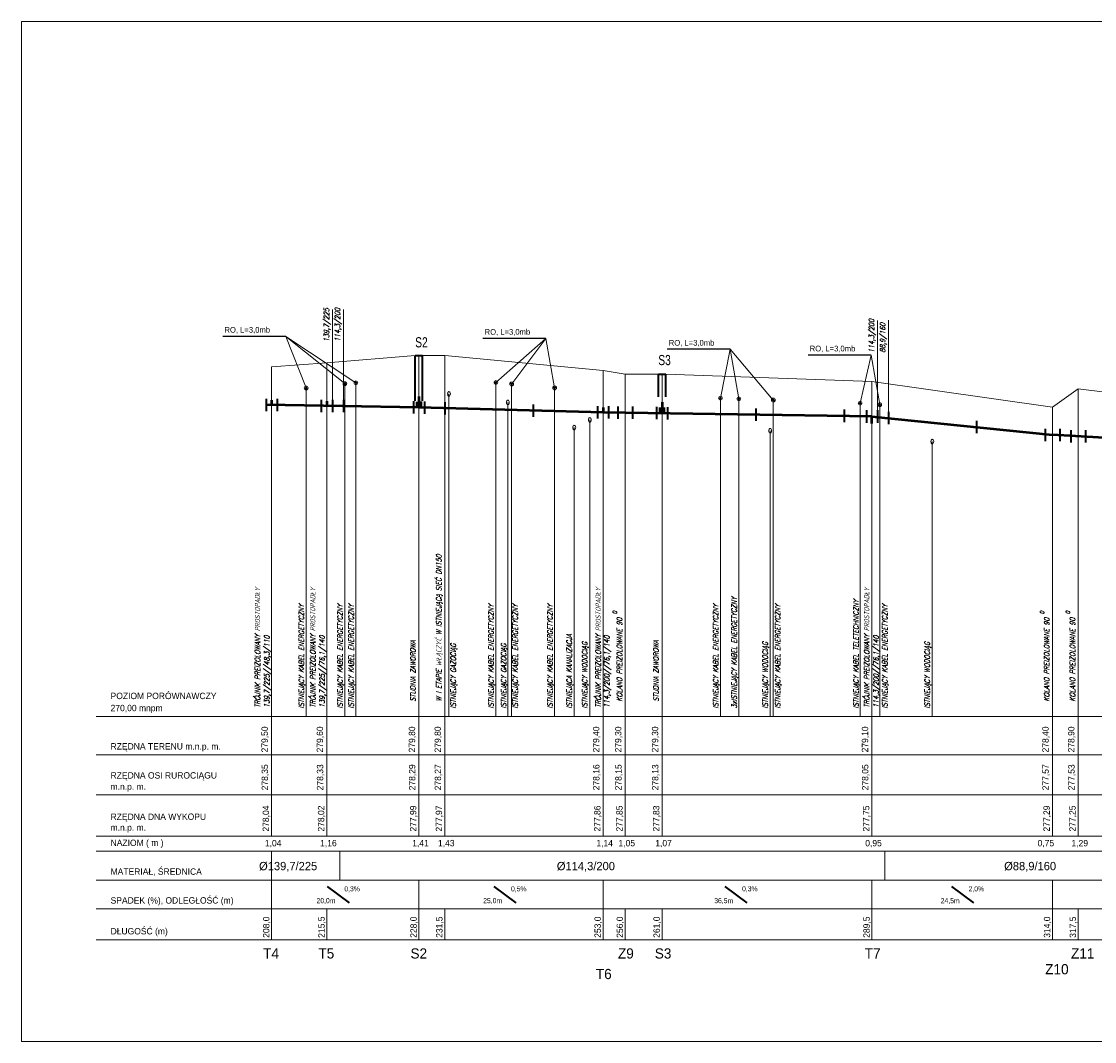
# Model space of a CAD drawing. Extents: x 6567519 to 6569315, y 5583523 to 5585607.
# Tile 51 of 67: x 6568205 to 6568496, y 5584379 to 5584656. Entities that reach past the tile are written whole.
import ezdxf

# ---------------------------------------------------------------- set-up
doc = ezdxf.new("R2010")
doc.units = 0
doc.linetypes.add('GAK', pattern=[3.5, 2, -0.7, 0.1, -0.7])
doc.linetypes.add('KOC', pattern=[2, 1.5, -0.5])
for name, color, linetype, lineweight in [('0-przyłącze', 7, 'CONTINUOUS', 50), ('monitorigng', 220, 'KOC', 30), ('pomocnicza', 140, 'CONTINUOUS', 30), ('siec', 7, 'GAK', 70), ('tekst', 2, 'CONTINUOUS', 20)]:
    doc.layers.add(name, color=color, linetype=linetype, lineweight=lineweight)
doc.layers.add('tabela', color=141, linetype='CONTINUOUS')
doc.styles.add('ULICA', font='SIMPLEX', dxfattribs={"width": 0.8, "oblique": 15.00003, "height": 1.25})

msp = doc.modelspace()

# ---------------------------------------------------------------- linework, layer by layer
at = {"layer": '0-przyłącze', "color": 0, "lineweight": 25}
for p, q in [((6568276.518, 5584570.07), (6568259.415, 5584570.069)), ((6568347.151, 5584569.512), (6568330.048, 5584569.511)), ((6568397.151, 5584566.558), (6568380.048, 5584566.557)), ((6568435.415, 5584564.987), (6568418.312, 5584564.986))]:
    msp.add_line(p, q, dxfattribs=at)
at = {"layer": '0-przyłącze', "color": 1, "linetype": 'ByBlock', "lineweight": 40}
for p, q in [((6568271.155, 5584553.097), (6568271.155, 5584549.738)), ((6568274.149, 5584553.099), (6568274.149, 5584549.741)), ((6568286.155, 5584552.834), (6568286.155, 5584549.476)), ((6568289.149, 5584552.837), (6568289.149, 5584549.478)), ((6568292.147, 5584552.837), (6568292.147, 5584549.478)), ((6568311.138, 5584552.452), (6568311.138, 5584549.094)), ((6568314.124, 5584552.387), (6568314.124, 5584549.029)), ((6568319.652, 5584552.243), (6568319.652, 5584548.885)), ((6568343.644, 5584551.62), (6568343.644, 5584548.261)), ((6568361.155, 5584551.097), (6568361.155, 5584547.738)), ((6568364.149, 5584551.099), (6568364.149, 5584547.741)), ((6568366.667, 5584551.006), (6568366.667, 5584547.647)), ((6568370.654, 5584551), (6568370.654, 5584547.642)), ((6568377.138, 5584550.911), (6568377.138, 5584547.553)), ((6568380.124, 5584550.846), (6568380.124, 5584547.488)), ((6568404.122, 5584550.514), (6568404.122, 5584547.155)), ((6568428.119, 5584550.181), (6568428.119, 5584546.823)), ((6568434.155, 5584549.997), (6568434.155, 5584546.638)), ((6568437.149, 5584549.999), (6568437.149, 5584546.641)), ((6568440.147, 5584549.567), (6568440.147, 5584546.209)), ((6568464.023, 5584547.13), (6568464.023, 5584543.772)), ((6568482.667, 5584544.996), (6568482.667, 5584541.638)), ((6568486.654, 5584544.99), (6568486.654, 5584541.632)), ((6568489.667, 5584544.589), (6568489.667, 5584541.231)), ((6568493.654, 5584544.583), (6568493.654, 5584541.225))]:
    msp.add_line(p, q, dxfattribs=at)
at = {"layer": '0-przyłącze', "color": 0, "lineweight": 20, "extrusion": (0, 0, -1)}
for centre in [(6568320.815, 5584554.448), (6568336.815, 5584552.144), (6568359.039, 5584547.381), (6568354.832, 5584545.302), (6568408.039, 5584544.445), (6568452.039, 5584541.505)]:
    msp.add_ellipse(centre, major_axis=(0, 0.646), ratio=0.5936938, dxfattribs=at)
at = {"layer": 'monitorigng', "color": 1, "linetype": 'ByBlock', "lineweight": 20}
for p, q in [((6568282.011, 5584466.846), (6568282.011, 5584556.47)), ((6568292.511, 5584466.846), (6568292.511, 5584557.235)), ((6568295.511, 5584466.846), (6568295.511, 5584557.475)), ((6568333.508, 5584466.846), (6568333.508, 5584557.557)), ((6568337.804, 5584466.846), (6568337.804, 5584557.158)), ((6568349.508, 5584466.846), (6568349.508, 5584556.069)), ((6568394.508, 5584466.846), (6568394.508, 5584553.29)), ((6568399.508, 5584466.846), (6568399.508, 5584553.114)), ((6568408.864, 5584466.846), (6568408.864, 5584552.786)), ((6568437.772, 5584466.846), (6568437.772, 5584551.543))]:
    msp.add_line(p, q, dxfattribs=at)
at = {"layer": 'monitorigng', "color": 2, "linetype": 'ByBlock', "lineweight": 20}
for p, q in [((6568320.815, 5584466.846), (6568320.815, 5584554.448)), ((6568336.815, 5584466.846), (6568336.815, 5584552.144))]:
    msp.add_line(p, q, dxfattribs=at)
at = {"layer": 'monitorigng', "color": 40, "linetype": 'ByBlock', "lineweight": 20}
msp.add_line((6568432.43, 5584466.846), (6568432.43, 5584551.959), dxfattribs=at)
at = {"layer": 'monitorigng', "color": 5, "linetype": 'ByBlock', "lineweight": 20}
for p, q in [((6568359.039, 5584466.846), (6568359.039, 5584547.381)), ((6568408.039, 5584466.846), (6568408.039, 5584544.445)), ((6568452.039, 5584466.846), (6568452.039, 5584541.505))]:
    msp.add_line(p, q, dxfattribs=at)
at = {"layer": 'monitorigng', "color": 44, "linetype": 'ByBlock', "lineweight": 20}
msp.add_line((6568354.832, 5584466.846), (6568354.832, 5584545.302), dxfattribs=at)
at = {"layer": 'pomocnicza', "color": 0, "lineweight": 20}
for p, q in [((6568272.652, 5584434.386), (6568272.652, 5584466.846)), ((6568287.652, 5584434.386), (6568287.652, 5584466.846)), ((6568312.652, 5584434.386), (6568312.652, 5584466.846)), ((6568319.652, 5584434.386), (6568319.652, 5584466.846)), ((6568362.652, 5584434.386), (6568362.652, 5584466.846)), ((6568368.652, 5584434.386), (6568368.652, 5584466.846)), ((6568378.652, 5584434.386), (6568378.652, 5584466.846)), ((6568435.652, 5584434.386), (6568435.652, 5584466.846)), ((6568484.652, 5584434.386), (6568484.652, 5584466.846)), ((6568491.652, 5584434.386), (6568491.652, 5584466.846)), ((6568272.652, 5584406.232), (6568272.652, 5584430.274)), ((6568312.652, 5584406.232), (6568312.652, 5584422.428)), ((6568362.652, 5584406.232), (6568362.652, 5584422.428)), ((6568435.652, 5584406.232), (6568435.652, 5584422.428)), ((6568484.652, 5584406.232), (6568484.652, 5584422.428)), ((6568287.652, 5584406.232), (6568287.652, 5584414.608)), ((6568319.652, 5584406.232), (6568319.652, 5584414.608)), ((6568368.652, 5584406.232), (6568368.652, 5584414.608)), ((6568378.652, 5584406.232), (6568378.652, 5584414.608)), ((6568491.652, 5584406.232), (6568491.652, 5584414.608))]:
    msp.add_line(p, q, dxfattribs=at)
at = {"layer": 'siec', "linetype": 'ByBlock', "lineweight": 20}
for p, q in [((6568204.74, 5584655.59), (6568778.941, 5584655.59)), ((6568204.74, 5584655.59), (6568204.74, 5584378.59)), ((6568289.149, 5584552.837), (6568289.149, 5584577.368)), ((6568292.147, 5584552.389), (6568292.147, 5584577.415)), ((6568437.149, 5584549.873), (6568437.149, 5584574.404)), ((6568440.147, 5584549.425), (6568440.147, 5584574.451)), ((6568276.518, 5584570.07), (6568282.048, 5584556.069)), ((6568276.518, 5584570.07), (6568292.548, 5584557.235)), ((6568276.518, 5584570.07), (6568295.548, 5584557.475)), ((6568347.151, 5584569.512), (6568333.545, 5584557.557)), ((6568347.151, 5584569.512), (6568337.842, 5584557.158)), ((6568347.151, 5584569.512), (6568349.508, 5584556.069)), ((6568311.655, 5584564.846), (6568287.652, 5584562.846)), ((6568312.652, 5584466.846), (6568312.652, 5584564.846)), ((6568319.652, 5584564.846), (6568313.65, 5584564.846)), ((6568319.652, 5584466.846), (6568319.652, 5584564.846)), ((6568362.652, 5584560.846), (6568319.652, 5584564.846)), ((6568397.151, 5584566.558), (6568394.508, 5584553.29)), ((6568397.151, 5584566.558), (6568399.508, 5584553.114)), ((6568397.151, 5584566.558), (6568408.864, 5584552.786)), ((6568435.415, 5584564.987), (6568432.43, 5584551.959)), ((6568435.415, 5584564.987), (6568437.772, 5584551.543)), ((6568287.652, 5584562.846), (6568272.652, 5584561.846)), ((6568272.652, 5584466.846), (6568272.652, 5584561.846)), ((6568287.652, 5584466.846), (6568287.652, 5584562.846)), ((6568362.652, 5584466.846), (6568362.652, 5584560.846)), ((6568368.652, 5584559.846), (6568362.652, 5584560.846)), ((6568377.66, 5584559.847), (6568368.652, 5584559.846)), ((6568368.652, 5584466.846), (6568368.652, 5584559.846)), ((6568378.652, 5584466.846), (6568378.652, 5584559.846)), ((6568435.652, 5584557.846), (6568379.649, 5584559.846)), ((6568435.652, 5584466.846), (6568435.652, 5584557.846)), ((6568484.652, 5584550.846), (6568435.652, 5584557.846)), ((6568491.652, 5584555.846), (6568484.652, 5584550.846)), ((6568491.652, 5584466.846), (6568491.652, 5584555.846)), ((6568499.652, 5584554.846), (6568491.652, 5584555.846)), ((6568484.652, 5584466.846), (6568484.652, 5584550.846)), ((6568204.74, 5584378.59), (6568778.941, 5584378.59))]:
    msp.add_line(p, q, dxfattribs=at)
at = {"layer": 'siec', "color": 0, "linetype": 'ByBlock', "lineweight": 35}
for p, q in [((6568311.65, 5584552.554), (6568311.66, 5584564.846)), ((6568313.65, 5584552.554), (6568313.649, 5584564.846)), ((6568377.655, 5584553.7), (6568377.66, 5584559.846)), ((6568379.65, 5584553.7), (6568379.649, 5584559.846))]:
    msp.add_line(p, q, dxfattribs=at)
at = {"layer": 'siec', "color": 0, "linetype": 'ByBlock', "lineweight": 40}
for p, q in [((6568311.655, 5584564.846), (6568313.65, 5584564.846)), ((6568377.655, 5584559.846), (6568379.65, 5584559.846))]:
    msp.add_line(p, q, dxfattribs=at)
at = {"layer": 'siec', "linetype": 'ByBlock', "lineweight": 50}
for p, q in [((6568272.652, 5584552.787), (6568272.652, 5584551.446)), ((6568312.652, 5584550.746), (6568271.155, 5584551.472)), ((6568287.652, 5584552.524), (6568287.652, 5584551.184)), ((6568362.652, 5584549.446), (6568312.652, 5584550.746)), ((6568362.652, 5584550.787), (6568362.652, 5584549.446)), ((6568435.652, 5584548.346), (6568362.652, 5584549.446)), ((6568435.652, 5584546.391), (6568435.652, 5584548.346)), ((6568435.652, 5584548.346), (6568484.652, 5584543.346)), ((6568527.652, 5584540.846), (6568484.652, 5584543.346))]:
    msp.add_line(p, q, dxfattribs=at)
at = {"layer": 'siec', "color": 0, "linetype": 'ByBlock', "lineweight": 50}
for p, q in [((6568312.652, 5584553.774), (6568312.652, 5584550.746)), ((6568312.096, 5584552.331), (6568312.096, 5584550.756)), ((6568313.148, 5584552.346), (6568313.148, 5584550.733)), ((6568378.096, 5584550.79), (6568378.096, 5584549.214)), ((6568378.652, 5584552.233), (6568378.652, 5584549.205)), ((6568379.148, 5584550.805), (6568379.148, 5584549.198))]:
    msp.add_line(p, q, dxfattribs=at)
at = {"layer": 'siec', "color": 0, "linetype": 'ByBlock', "lineweight": 20}
for p, q in [((6568291.152, 5584422.428), (6568291.152, 5584430.274)), ((6568439.152, 5584422.428), (6568439.152, 5584430.274))]:
    msp.add_line(p, q, dxfattribs=at)
at = {"layer": 'siec', "linetype": 'Continuous', "lineweight": 20}
for centre in [(6568282.048, 5584556.069), (6568292.548, 5584557.235), (6568295.548, 5584557.475), (6568333.545, 5584557.557), (6568337.842, 5584557.158), (6568349.508, 5584556.069), (6568394.508, 5584553.29), (6568399.508, 5584553.114), (6568408.864, 5584552.786), (6568432.43, 5584551.959), (6568437.772, 5584551.543)]:
    msp.add_circle(centre, 0.508, dxfattribs=at)
at = {"layer": 'siec', "linetype": 'ByBlock', "lineweight": 20}
for centre in [(6568282.048, 5584556.069), (6568292.548, 5584557.235), (6568295.548, 5584557.475), (6568333.545, 5584557.557), (6568337.842, 5584557.158), (6568349.508, 5584556.069), (6568394.508, 5584553.29), (6568399.508, 5584553.114), (6568408.864, 5584552.786), (6568432.43, 5584551.959), (6568437.772, 5584551.543)]:
    msp.add_circle(centre, 0.216, dxfattribs=at)
at = {"layer": 'tabela', "color": 0, "linetype": 'ByBlock', "lineweight": 20}
for p, q in [((6568224.998, 5584466.846), (6568664.652, 5584466.846)), ((6568224.998, 5584456.44), (6568664.652, 5584456.44)), ((6568224.998, 5584445.579), (6568664.652, 5584445.579)), ((6568224.998, 5584445.579), (6568664.652, 5584445.579)), ((6568224.998, 5584434.386), (6568664.652, 5584434.386)), ((6568224.998, 5584430.274), (6568668.152, 5584430.274)), ((6568224.998, 5584422.428), (6568668.152, 5584422.428)), ((6568224.998, 5584422.428), (6568668.152, 5584422.428)), ((6568224.998, 5584422.428), (6568668.152, 5584422.428)), ((6568224.998, 5584414.608), (6568664.652, 5584414.608)), ((6568224.998, 5584414.608), (6568664.652, 5584414.608)), ((6568224.998, 5584406.232), (6568664.652, 5584406.232))]:
    msp.add_line(p, q, dxfattribs=at)
at = {"layer": 'tekst', "color": 0, "linetype": 'ByBlock', "lineweight": 40}
for p, q in [((6568287.748, 5584420.708), (6568293.742, 5584416.22)), ((6568333.003, 5584420.708), (6568338.997, 5584416.22)), ((6568395.73, 5584420.708), (6568401.723, 5584416.22)), ((6568457.228, 5584420.708), (6568463.222, 5584416.22))]:
    msp.add_line(p, q, dxfattribs=at)

# ---------------------------------------------------------------- texts
at = {"layer": 'pomocnicza', "color": 0, "linetype": 'ByBlock', "lineweight": 20, "style": 'ULICA', "oblique": 15.00003, "width": 0.8}
for s, height, p in [('139,7/225', 1.4, (6568288.249, 5584568.554)), ('114,3/200', 1.4, (6568291.249, 5584568.601)), ('114,3/200', 1.4, (6568436.249, 5584565.59)), ('88,9/160', 1.4, (6568439.249, 5584565.637)), ('W I ETAPIE WŁĄCZYĆ W ISTNIEJĄCĄ SIEĆ DN150', 1.4, (6568318.74, 5584470.904)), ('TRÓJNIK PREIZOLOWANY PROSTOPADŁY', 1.4, (6568269.532, 5584469.205)), ('TRÓJNIK PREIZOLOWANY PROSTOPADŁY', 1.4, (6568284.532, 5584469.205)), ('TRÓJNIK PREIZOLOWANY PROSTOPADŁY', 1.4, (6568362.021, 5584469.205)), ('TRÓJNIK PREIZOLOWANY PROSTOPADŁY', 1.4, (6568434.934, 5584469.205)), ('ISTNIEJĄCY KABEL ENERGETYCZNY', 1.4, (6568281.442, 5584469.013)), ('ISTNIEJĄCY KABEL ENERGETYCZNY', 1.4, (6568291.942, 5584469.013)), ('ISTNIEJĄCY KABEL ENERGETYCZNY', 1.4, (6568294.942, 5584469.013)), ('ISTNIEJĄCY KABEL ENERGETYCZNY', 1.4, (6568332.94, 5584469.013)), ('ISTNIEJĄCY KABEL ENERGETYCZNY', 1.4, (6568339.482, 5584469.013)), ('ISTNIEJĄCY KABEL ENERGETYCZNY', 1.4, (6568348.94, 5584469.013)), ('0', 1.12, (6568366.412, 5584494.618)), ('ISTNIEJĄCY KABEL ENERGETYCZNY', 1.4, (6568393.94, 5584469.013)), ('3xISTNIEJĄCY KABEL ENERGETYCZNY', 1.4, (6568398.94, 5584469.013)), ('ISTNIEJĄCY KABEL ENERGETYCZNY', 1.4, (6568410.768, 5584469.013)), ('ISTNIEJĄCY KABEL TELETECHNICZNY', 1.4, (6568432.002, 5584469.013)), ('ISTNIEJĄCY KABEL ENERGETYCZNY', 1.4, (6568439.841, 5584469.013)), ('0', 1.12, (6568482.412, 5584494.618)), ('0', 1.12, (6568489.412, 5584494.618)), ('KOLANO PREIZOLOWANE 90', 1.4, (6568367.797, 5584470.904)), ('KOLANO PREIZOLOWANE 90', 1.4, (6568483.797, 5584470.904)), ('KOLANO PREIZOLOWANE 90', 1.4, (6568490.797, 5584470.904)), ('STUDNIA ZAWOROWA', 1.4, (6568311.74, 5584470.904)), ('ISTNIEJĄCY GAZOCIĄG', 1.4, (6568322.659, 5584469.013)), ('ISTNIEJĄCY GAZOCIĄG', 1.4, (6568336.358, 5584469.013)), ('ISTNIEJĄCA KANALIZACJA', 1.4, (6568354.155, 5584469.013)), ('ISTNIEJĄCY WODOCIĄG', 1.4, (6568358.362, 5584469.013)), ('STUDNIA ZAWOROWA', 1.4, (6568377.74, 5584470.904)), ('ISTNIEJĄCY WODOCIĄG', 1.4, (6568407.362, 5584469.013)), ('ISTNIEJĄCY WODOCIĄG', 1.4, (6568451.362, 5584469.013)), ('139,7/225//48,3/110', 1.4, (6568272.053, 5584469.205)), ('139,7/225//76,1/140', 1.4, (6568287.053, 5584469.205)), ('114,3/200//76,1/140', 1.4, (6568364.359, 5584469.205)), ('114,3/200//76,1/140', 1.4, (6568437.455, 5584469.205))]:
    msp.add_text(s, height=height, rotation=90, dxfattribs=at).set_placement(p)
at = {"layer": 'tekst', "color": 141, "lineweight": 20}
for p in [(6568259.86, 5584571.075), (6568330.493, 5584570.517), (6568380.493, 5584567.562), (6568418.757, 5584565.991)]:
    msp.add_text('RO, L=3,0mb', height=1.54829, dxfattribs=at).set_placement(p)
at = {"layer": 'tekst', "color": 0, "lineweight": 20}
for s, height, width, p in [('S2', 2.7648, 0.75, (6568311.647, 5584567.083)), ('S3', 2.7648, 0.75, (6568377.647, 5584562.265)), ('0,3%%%', 1.38, 0.8, (6568292.407, 5584419.381)), ('0,5%%%', 1.38, 0.8, (6568337.662, 5584419.381)), ('0,3%%%', 1.38, 0.8, (6568400.388, 5584419.381)), ('2,0%%%', 1.38, 0.8, (6568461.886, 5584419.381)), ('20,0m', 1.38, 0.8, (6568284.848, 5584416.162)), ('25,0m', 1.38, 0.8, (6568330.103, 5584416.162)), ('36,5m', 1.38, 0.8, (6568392.83, 5584416.162)), ('24,5m', 1.38, 0.8, (6568454.328, 5584416.162))]:
    msp.add_text(s, height=height, dxfattribs=dict(at, width=width)).set_placement(p)
for s, height, p in [('POZIOM PORÓWNAWCZY ', 1.728, (6568228.938, 5584471.575)), ('270,00 mnpm', 1.728, (6568228.938, 5584468.292)), ('RZĘDNA TERENU m.n.p. m.', 1.728, (6568228.938, 5584457.886)), ('RZĘDNA OSI RUROCIĄGU ', 1.728, (6568228.938, 5584450)), ('m.n.p. m.', 1.728, (6568228.938, 5584446.955)), ('RZĘDNA DNA WYKOPU', 1.728, (6568228.938, 5584438.779)), ('m.n.p. m.', 1.728, (6568228.938, 5584435.832)), ('NAZIOM ( m )', 1.728, (6568228.938, 5584431.691)), ('1,04', 1.728, (6568270.829, 5584431.61)), ('1,16', 1.728, (6568285.829, 5584431.61)), ('1,41', 1.728, (6568310.829, 5584431.61)), ('1,43', 1.728, (6568317.829, 5584431.61)), ('1,14', 1.728, (6568360.829, 5584431.61)), ('1,05', 1.728, (6568366.829, 5584431.61)), ('1,07', 1.728, (6568376.829, 5584431.61)), ('0,95', 1.728, (6568433.829, 5584431.61)), ('0,75', 1.728, (6568480.621, 5584431.61)), ('1,29', 1.728, (6568489.829, 5584431.61)), ('%%C139,7/225', 2.2574, (6568269.261, 5584425.107)), ('%%C114,3/200', 2.2574, (6568350.099, 5584425.107)), ('%%C88,9/160', 2.2574, (6568471.554, 5584425.107)), ('MATERIAŁ, ŚREDNICA', 1.728, (6568228.938, 5584423.874)), ('SPADEK (%), ODLEGŁOŚĆ (m)', 1.728, (6568228.938, 5584416.055)), ('DŁUGOŚĆ (m)', 1.728, (6568228.938, 5584407.679)), ('T4', 2.7648, (6568270.355, 5584401.134)), ('T5', 2.7648, (6568285.355, 5584401.134)), ('S2', 2.7648, (6568310.355, 5584401.134)), ('Z9', 2.7648, (6568366.684, 5584401.134)), ('S3', 2.7648, (6568376.684, 5584401.134)), ('T7', 2.7648, (6568433.684, 5584401.134)), ('Z11', 2.7648, (6568489.684, 5584401.134)), ('T6', 2.7648, (6568360.684, 5584395.54)), ('Z10', 2.7648, (6568482.684, 5584396.853))]:
    msp.add_text(s, height=height, dxfattribs=at).set_placement(p)
for s, p in [('279,50', (6568271.628, 5584457.092)), ('279,60', (6568286.628, 5584457.092)), ('279,80', (6568311.628, 5584457.092)), ('279,80', (6568318.628, 5584457.092)), ('279,40', (6568361.628, 5584457.092)), ('279,30', (6568367.628, 5584457.092)), ('279,30', (6568377.628, 5584457.092)), ('279,10', (6568434.628, 5584457.092)), ('278,40', (6568483.628, 5584457.092)), ('278,90', (6568490.628, 5584457.092)), ('278,35', (6568271.672, 5584446.798)), ('278,33', (6568286.672, 5584446.798)), ('278,29', (6568311.672, 5584446.798)), ('278,27', (6568318.672, 5584446.798)), ('278,16', (6568361.672, 5584446.798)), ('278,15', (6568367.672, 5584446.798)), ('278,13', (6568377.672, 5584446.798)), ('278,05', (6568434.672, 5584446.798)), ('277,57', (6568483.672, 5584446.798)), ('277,53', (6568490.672, 5584446.798)), ('278,04', (6568271.949, 5584435.606)), ('278,02', (6568286.949, 5584435.606)), ('277,99', (6568311.949, 5584435.606)), ('277,97', (6568318.949, 5584435.606)), ('277,86', (6568361.949, 5584435.606)), ('277,85', (6568367.949, 5584435.606)), ('277,83', (6568377.949, 5584435.606)), ('277,75', (6568434.949, 5584435.606)), ('277,29', (6568483.949, 5584435.606)), ('277,25', (6568490.949, 5584435.606)), ('208,0', (6568272.051, 5584406.756)), ('215,5', (6568287.051, 5584406.756)), ('228,0', (6568312.051, 5584406.756)), ('231,5', (6568319.051, 5584406.756)), ('253,0', (6568362.051, 5584406.756)), ('256,0', (6568368.051, 5584406.756)), ('261,0', (6568378.051, 5584406.756)), ('289,5', (6568435.051, 5584406.756)), ('314,0', (6568484.051, 5584406.756)), ('317,5', (6568491.051, 5584406.756))]:
    msp.add_text(s, height=1.728, rotation=90, dxfattribs=at).set_placement(p)

doc.saveas('drawing.dxf')
